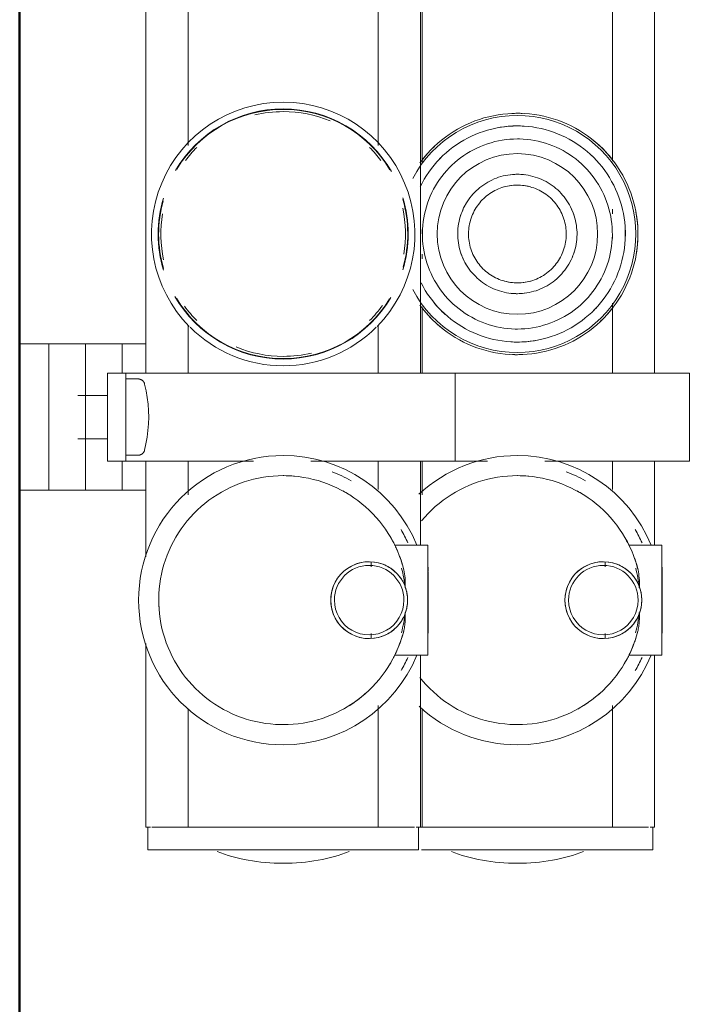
# Model space of a CAD drawing. Header units: millimetres. Extents: x 106 to 24511, y 2709 to 39091.
# Tile 48 of 87: x 17471 to 17562, y 36355 to 36490. Entities that reach past the tile are written whole.
import ezdxf

# ---------------------------------------------------------------- set-up
doc = ezdxf.new("R2010")
doc.units = ezdxf.units.MM
doc.linetypes.add('ADSK_Скрыто', pattern=[300, 150, -150])
for name, color, linetype, lineweight in [('A-DETL-____-HDLN', 90, 'ADSK_Скрыто', 9), ('A-WALL-____-MCUT', 113, 'Continuous', 50), ('A-WALL-____-OTLN', 113, 'Continuous', 20), ('M-EQPM-____-OTLN', 50, 'Continuous', 20)]:
    doc.layers.add(name, color=color, linetype=linetype, lineweight=lineweight)

# ---------------------------------------------------------------- blocks, each defined once
blk = doc.blocks.new('Прямая форма - V line-612541-В_Этаж 03_Вентиляция')
at = {"layer": 'A-WALL-____-MCUT', "color": 9}
blk.add_line((400, 0), (7702.21, 0), dxfattribs=at)
blk = doc.blocks.new('Прямая форма - SW - 019-612542-В_Этаж 03_Вентиляция')
blk.add_blockref('Прямая форма - V line-612541-В_Этаж 03_Вентиляция', (0, 0))
blk = doc.blocks.new('V line_ifc_RVT-1-В_Этаж 03_Вентиляция')
at = {"layer": 'A-WALL-____-OTLN', "color": 253, "lineweight": 20, "rotation": 90}
blk.add_blockref('Прямая форма - SW - 019-612542-В_Этаж 03_Вентиляция', (34063.24, 30037.63), dxfattribs=at)
blk = doc.blocks.new('ADSK_Коллектор с регулирующими клапанами и расходомерами - N5-1658361-В_Этаж 03_Вентиляция')
at = {"layer": 'A-DETL-____-HDLN', "flags": 128}
for points in [[(250.92, 16.64), (250.94, 16.67), (250.96, 16.7), (250.98, 16.73), (251, 16.76), (251.02, 16.79), (251.05, 16.81), (251.07, 16.84), (251.1, 16.86), (251.13, 16.89), (251.16, 16.91), (251.18, 16.93), (251.21, 16.95), (251.25, 16.97)], [(260.77, 16.96), (260.8, 16.94), (260.83, 16.92), (260.86, 16.9), (260.88, 16.88), (260.91, 16.85), (260.94, 16.83), (260.96, 16.8), (260.99, 16.77), (261.01, 16.75), (261.03, 16.72), (261.05, 16.69), (261.07, 16.66)]]:
    blk.add_lwpolyline(points, dxfattribs=at)
at = {"layer": 'M-EQPM-____-OTLN'}
for p, q in [((262, 91.5), (250, 91.5)), ((250, 91.5), (250, 85)), ((262, 85), (262, 91.5)), ((273.5, 87.75), (273.5, 83.26)), ((288.5, 87.75), (273.5, 87.75)), ((273.5, 87.62), (273.5, 86.27)), ((285.5, 87.8), (276.5, 87.8)), ((276.65, 87.8), (276.5, 87.8)), ((285.5, 87.8), (285.35, 87.8)), ((288.5, 83.26), (288.5, 87.75)), ((288.5, 87.62), (288.5, 86.27)), ((250, 86.75), (62, 86.75)), ((273.55, 86.75), (262, 86.75)), ((273.5, 84.38), (273.5, 86.27)), ((312, 86.75), (288.45, 86.75)), ((288.5, 86.27), (288.5, 84.38)), ((312, 86.15), (312, 86.75)), ((315.1, 86.5), (312, 86.5)), ((315.1, 54.92), (315.1, 86.5)), ((250, 59.5), (250, 85)), ((262, 85), (262, 71.76)), ((312, 81.55), (312, 85.94)), ((221.06, 81), (190.44, 81)), ((228.24, 81), (227.62, 81)), ((231.61, 81), (231, 81)), ((250, 81), (240.44, 81)), ((265.87, 81), (262, 81)), ((312, 81), (295.39, 81)), ((312, 81.55), (312, 81)), ((312, 80), (312, 81)), ((276.45, 80), (275.79, 80)), ((286.21, 80), (285.55, 80)), ((312, 80), (312, 56)), ((262, 63.94), (262, 59.5)), ((262, 59.5), (250, 59.5)), ((250, 59.5), (250, 53)), ((262, 53), (262, 59.5)), ((273.5, 55.75), (273.5, 51.26)), ((288.5, 55.75), (273.5, 55.75)), ((273.5, 55.75), (273.5, 54.27)), ((276.99, 55.8), (276.5, 55.8)), ((276.65, 55.8), (276.5, 55.8)), ((285.5, 55.8), (277.1, 55.8)), ((285.5, 55.8), (285.35, 55.8)), ((288.5, 55.75), (288.16, 55.75)), ((288.5, 51.26), (288.5, 55.75)), ((288.5, 55.75), (288.5, 54.27)), ((312, 55), (312, 56)), ((250, 54.75), (62, 54.75)), ((190.94, 55), (221.3, 55)), ((230.39, 55), (231, 55)), ((233.76, 55), (234.38, 55)), ((240.94, 55), (250, 55)), ((262, 55), (266.61, 55)), ((273.55, 54.75), (262, 54.75)), ((273.5, 52.38), (273.5, 54.27)), ((312, 54.75), (288.45, 54.75)), ((288.5, 54.27), (288.5, 52.38)), ((295.78, 55), (312, 55)), ((312, 55), (312, 54.75)), ((312, 54.15), (312, 54.75)), ((315.1, 54.5), (312, 54.5)), ((312, 49.55), (312, 53.94)), ((315.1, 17.5), (315.1, 54.5)), ((250, 18.5), (250, 53)), ((262, 53), (262, 39.76)), ((218.93, 49), (193.07, 49)), ((250, 49), (243.58, 49)), ((265.87, 49), (262, 49)), ((312, 49), (295.39, 49)), ((312, 49.55), (312, 49)), ((312, 48), (312, 49)), ((276.45, 48), (275.79, 48)), ((286.21, 48), (285.55, 48)), ((312, 48), (312, 24)), ((262, 31.94), (262, 18.5)), ((193.07, 23), (218.93, 23)), ((243.58, 23), (250, 23)), ((262, 23), (266.61, 23)), ((295.78, 23), (312, 23)), ((312, 23), (312, 24)), ((312, 23), (312, 22.45)), ((312, 18.06), (312, 22.45)), ((250, 14.5), (250, 18.5)), ((262, 18.5), (262, 14.5)), ((312, 17.25), (312, 17.85)), ((312, 17.5), (315.1, 17.5)), ((62, 17.25), (250, 17.25)), ((246, 14), (246, 17.25)), ((250.8, 16.19), (250.8, 14.5)), ((261.2, 14.5), (261.2, 16.19)), ((262, 17.25), (275.1, 17.25)), ((266, 17.25), (266, 14)), ((286.9, 17.25), (312, 17.25)), ((250, 14), (246, 14)), ((246, 14), (246, 11.66)), ((250, 12), (250, 14.5)), ((262, 14.5), (250, 14.5)), ((262, 14.5), (262, 12)), ((266, 14), (262, 14)), ((266, 11.66), (266, 14)), ((246, 10.17), (246, 11.66)), ((250, 12), (262, 12)), ((253.04, 12), (253.04, 7.93)), ((258.96, 7.93), (258.96, 12)), ((266, 11.66), (266, 10.17)), ((246, 9), (246, 10.17)), ((266, 10.17), (266, 9)), ((266, 9), (246, 9)), ((246, 9), (246, 6.66)), ((266, 6.66), (266, 9)), ((246, 5.17), (246, 6.66)), ((266, 6.66), (266, 5.17)), ((246, 4), (246, 5.17)), ((266, 5.17), (266, 4)), ((246, 4), (246, 0)), ((256, 4), (246, 4)), ((266, 4), (256, 4)), ((266, 0), (266, 4)), ((246, 0), (256, 0)), ((256, 0), (266, 0))]:
    blk.add_line(p, q, dxfattribs=at)
at = {"layer": 'M-EQPM-____-OTLN', "flags": 128}
for points in [[(247.48, 68), (247.47, 68.66), (247.43, 69.32), (247.36, 69.97), (247.27, 70.63), (247.15, 71.27), (247.01, 71.92), (246.84, 72.56), (246.65, 73.18), (246.43, 73.81), (246.18, 74.42), (245.91, 75.02), (245.62, 75.61), (245.3, 76.19), (244.97, 76.76), (244.6, 77.31), (244.22, 77.84), (243.82, 78.36), (243.39, 78.87), (242.95, 79.36), (242.48, 79.82), (242, 80.27), (241.5, 80.7), (240.99, 81.11), (240.45, 81.5), (239.91, 81.87), (239.34, 82.21), (238.77, 82.54), (238.18, 82.84), (237.58, 83.11), (236.97, 83.36), (236.35, 83.59), (235.73, 83.79), (235.09, 83.97), (234.45, 84.12), (233.8, 84.24), (233.15, 84.34), (232.49, 84.42), (231.84, 84.46), (231.18, 84.48), (230.52, 84.48), (229.86, 84.44), (229.2, 84.38), (228.55, 84.3), (227.9, 84.19), (227.26, 84.05), (226.62, 83.89), (225.98, 83.7), (225.36, 83.49), (224.75, 83.25), (224.14, 82.99), (223.55, 82.7), (222.96, 82.39), (222.4, 82.06), (221.84, 81.7), (221.3, 81.33), (220.77, 80.93), (220.27, 80.51), (219.77, 80.07), (219.3, 79.61), (218.85, 79.13), (218.41, 78.64), (217.99, 78.13), (217.6, 77.6), (217.23, 77.05), (216.88, 76.5), (216.55, 75.93), (216.24, 75.34), (215.96, 74.75), (215.7, 74.14), (215.47, 73.52), (215.26, 72.9), (215.08, 72.26), (214.92, 71.62), (214.79, 70.98), (214.68, 70.33), (214.6, 69.67), (214.55, 69.01), (214.52, 68.36), (214.52, 68)], [(276.85, 84.49), (276.2, 84.31), (275.55, 84.1), (274.91, 83.87), (274.28, 83.62), (273.66, 83.33), (273.05, 83.03), (272.46, 82.7), (271.88, 82.35), (271.31, 81.97), (270.76, 81.57), (270.23, 81.15), (269.71, 80.71), (269.21, 80.25), (268.73, 79.77), (268.27, 79.27), (267.83, 78.75), (267.41, 78.21), (267.01, 77.66), (266.64, 77.09), (266.28, 76.51), (265.96, 75.92), (265.65, 75.31), (265.37, 74.69), (265.12, 74.06), (264.89, 73.42), (264.68, 72.77), (264.51, 72.11), (264.35, 71.45), (264.23, 70.78), (264.13, 70.11), (264.06, 69.43), (264.02, 68.76), (264, 68.08), (264, 68)], [(298, 68), (297.99, 68.68), (297.95, 69.36), (297.88, 70.04), (297.78, 70.71), (297.66, 71.38), (297.51, 72.04), (297.34, 72.7), (297.14, 73.35), (296.91, 73.99), (296.66, 74.62), (296.38, 75.24), (296.08, 75.85), (295.75, 76.45), (295.4, 77.03), (295.03, 77.6), (294.64, 78.15), (294.22, 78.69), (293.78, 79.21), (293.32, 79.71), (292.84, 80.2), (292.35, 80.66), (291.83, 81.1), (291.3, 81.53), (290.75, 81.93), (290.19, 82.31), (289.61, 82.66), (289.01, 82.99), (288.41, 83.3), (287.79, 83.59), (287.16, 83.84), (286.52, 84.08), (285.87, 84.29), (285.22, 84.47), (285.15, 84.49)], [(245.76, 68), (245.74, 68.59), (245.71, 69.18), (245.65, 69.77), (245.57, 70.35), (245.46, 70.93), (245.33, 71.51), (245.18, 72.08), (245.01, 72.64), (244.81, 73.2), (244.59, 73.75), (244.35, 74.29), (244.09, 74.81), (243.81, 75.33), (243.5, 75.84), (243.18, 76.33), (242.84, 76.81), (242.47, 77.28), (242.09, 77.73), (241.7, 78.17), (241.28, 78.59), (240.85, 78.99), (240.4, 79.37), (239.94, 79.74), (239.46, 80.09), (238.97, 80.42), (238.47, 80.73), (237.95, 81.01), (237.43, 81.28), (236.89, 81.53), (236.35, 81.75), (235.79, 81.96), (235.23, 82.14), (234.66, 82.29), (234.09, 82.43), (233.51, 82.54), (232.92, 82.63), (232.34, 82.69), (231.75, 82.74), (231.16, 82.75), (230.57, 82.75), (229.98, 82.72), (229.39, 82.67), (228.81, 82.59), (228.22, 82.49), (227.65, 82.37), (227.08, 82.22), (226.51, 82.06), (225.95, 81.87), (225.4, 81.65), (224.86, 81.42), (224.33, 81.16), (223.81, 80.88), (223.3, 80.59), (222.8, 80.27), (222.32, 79.93), (221.85, 79.57), (221.39, 79.2), (220.95, 78.8), (220.53, 78.39), (220.12, 77.97), (219.73, 77.52), (219.36, 77.07), (219, 76.59), (218.67, 76.11), (218.36, 75.61), (218.06, 75.09), (217.79, 74.57), (217.54, 74.04), (217.31, 73.5), (217.1, 72.94), (216.91, 72.38), (216.75, 71.82), (216.61, 71.24), (216.49, 70.66), (216.39, 70.08), (216.32, 69.5), (216.27, 68.91), (216.25, 68.32), (216.24, 68)], [(243.98, 68), (243.97, 68.52), (243.94, 69.04), (243.89, 69.55), (243.81, 70.07), (243.72, 70.58), (243.61, 71.08), (243.47, 71.59), (243.32, 72.08), (243.15, 72.57), (242.95, 73.05), (242.74, 73.53), (242.51, 73.99), (242.26, 74.45), (242, 74.89), (241.71, 75.33), (241.41, 75.75), (241.09, 76.16), (240.76, 76.56), (240.41, 76.94), (240.04, 77.31), (239.66, 77.66), (239.27, 78), (238.86, 78.33), (238.44, 78.63), (238.01, 78.92), (237.57, 79.19), (237.12, 79.45), (236.65, 79.68), (236.18, 79.9), (235.7, 80.1), (235.22, 80.27), (234.72, 80.43), (234.22, 80.57), (233.72, 80.69), (233.21, 80.79), (232.69, 80.87), (232.18, 80.92), (231.66, 80.96), (231.14, 80.98), (230.62, 80.97), (230.1, 80.95), (229.59, 80.9), (229.07, 80.83), (228.56, 80.75), (228.05, 80.64), (227.55, 80.51), (227.05, 80.36), (226.56, 80.2), (226.08, 80.01), (225.6, 79.8), (225.13, 79.58), (224.67, 79.33), (224.23, 79.07), (223.79, 78.79), (223.36, 78.49), (222.95, 78.18), (222.55, 77.85), (222.16, 77.5), (221.79, 77.14), (221.43, 76.77), (221.09, 76.38), (220.76, 75.97), (220.45, 75.56), (220.16, 75.13), (219.88, 74.69), (219.62, 74.24), (219.38, 73.78), (219.16, 73.31), (218.96, 72.83), (218.77, 72.35), (218.61, 71.86), (218.46, 71.36), (218.34, 70.85), (218.24, 70.34), (218.15, 69.83), (218.09, 69.32), (218.05, 68.8), (218.02, 68.28), (218.02, 68)], [(239.15, 68), (239.14, 68.33), (239.12, 68.65), (239.09, 68.98), (239.05, 69.3), (238.99, 69.62), (238.92, 69.94), (238.83, 70.25), (238.74, 70.56), (238.63, 70.87), (238.51, 71.17), (238.37, 71.47), (238.23, 71.76), (238.07, 72.05), (237.91, 72.33), (237.73, 72.6), (237.54, 72.87), (237.34, 73.12), (237.13, 73.37), (236.91, 73.61), (236.68, 73.85), (236.44, 74.07), (236.19, 74.28), (235.94, 74.48), (235.67, 74.68), (235.4, 74.86), (235.13, 75.03), (234.84, 75.19), (234.55, 75.34), (234.25, 75.47), (233.95, 75.6), (233.65, 75.71), (233.34, 75.81), (233.02, 75.9), (232.71, 75.97), (232.39, 76.03), (232.06, 76.08), (231.74, 76.12), (231.41, 76.14), (231.09, 76.15), (230.76, 76.15), (230.44, 76.13), (230.11, 76.1), (229.79, 76.06), (229.47, 76), (229.15, 75.94), (228.83, 75.86), (228.52, 75.76), (228.21, 75.66), (227.91, 75.54), (227.61, 75.41), (227.31, 75.27), (227.03, 75.12), (226.75, 74.95), (226.47, 74.78), (226.2, 74.59), (225.94, 74.39), (225.69, 74.18), (225.45, 73.97), (225.22, 73.74), (224.99, 73.51), (224.77, 73.26), (224.57, 73.01), (224.37, 72.75), (224.19, 72.48), (224.02, 72.2), (223.85, 71.92), (223.7, 71.63), (223.56, 71.34), (223.44, 71.04), (223.32, 70.73), (223.22, 70.42), (223.13, 70.11), (223.05, 69.79), (222.98, 69.47), (222.93, 69.15), (222.89, 68.83), (222.87, 68.5), (222.85, 68.18), (222.85, 68)], [(237.68, 68), (237.67, 68.27), (237.65, 68.53), (237.63, 68.8), (237.59, 69.06), (237.54, 69.33), (237.48, 69.59), (237.42, 69.84), (237.34, 70.1), (237.25, 70.35), (237.15, 70.6), (237.04, 70.84), (236.92, 71.08), (236.79, 71.32), (236.66, 71.55), (236.51, 71.77), (236.35, 71.99), (236.19, 72.2), (236.02, 72.4), (235.84, 72.6), (235.65, 72.79), (235.46, 72.97), (235.25, 73.15), (235.04, 73.31), (234.83, 73.47), (234.61, 73.62), (234.38, 73.76), (234.15, 73.89), (233.91, 74.01), (233.67, 74.12), (233.42, 74.22), (233.17, 74.31), (232.91, 74.4), (232.66, 74.47), (232.4, 74.53), (232.13, 74.58), (231.87, 74.62), (231.61, 74.65), (231.34, 74.67), (231.07, 74.68), (230.81, 74.67), (230.54, 74.66), (230.27, 74.64), (230.01, 74.6), (229.74, 74.56), (229.48, 74.5), (229.22, 74.44), (228.97, 74.36), (228.72, 74.27), (228.47, 74.18), (228.22, 74.07), (227.98, 73.95), (227.75, 73.83), (227.52, 73.69), (227.29, 73.55), (227.07, 73.4), (226.86, 73.24), (226.65, 73.07), (226.45, 72.89), (226.26, 72.7), (226.08, 72.51), (225.9, 72.31), (225.73, 72.1), (225.57, 71.89), (225.42, 71.67), (225.28, 71.44), (225.15, 71.21), (225.02, 70.97), (224.91, 70.73), (224.8, 70.49), (224.71, 70.24), (224.63, 69.98), (224.55, 69.73), (224.49, 69.47), (224.43, 69.21), (224.39, 68.94), (224.36, 68.68), (224.34, 68.41), (224.33, 68.14), (224.32, 68)], [(214.52, 68), (214.53, 67.34), (214.57, 66.68), (214.64, 66.03), (214.73, 65.37), (214.85, 64.73), (214.99, 64.08), (215.16, 63.44), (215.35, 62.82), (215.57, 62.19), (215.82, 61.58), (216.09, 60.98), (216.38, 60.39), (216.7, 59.81), (217.03, 59.24), (217.4, 58.69), (217.78, 58.16), (218.18, 57.64), (218.61, 57.13), (219.05, 56.64), (219.52, 56.18), (220, 55.73), (220.5, 55.3), (221.01, 54.89), (221.3, 54.68)], [(216.24, 68), (216.26, 67.41), (216.29, 66.82), (216.35, 66.23), (216.43, 65.65), (216.54, 65.07), (216.67, 64.49), (216.82, 63.92), (216.99, 63.36), (217.19, 62.8), (217.41, 62.25), (217.65, 61.71), (217.91, 61.19), (218.19, 60.67), (218.5, 60.16), (218.82, 59.67), (219.16, 59.19), (219.53, 58.72), (219.91, 58.27), (220.3, 57.83), (220.72, 57.41), (221.15, 57.01), (221.6, 56.63), (222.06, 56.26), (222.54, 55.91), (223.03, 55.58), (223.53, 55.27), (224.05, 54.99), (224.57, 54.72)], [(218.02, 68), (218.03, 67.48), (218.06, 66.96), (218.11, 66.45), (218.19, 65.93), (218.28, 65.42), (218.39, 64.92), (218.53, 64.41), (218.68, 63.92), (218.85, 63.43), (219.05, 62.95), (219.26, 62.47), (219.49, 62.01), (219.74, 61.55), (220, 61.11), (220.29, 60.67), (220.59, 60.25), (220.91, 59.84), (221.24, 59.44), (221.59, 59.06), (221.96, 58.69), (222.34, 58.34), (222.73, 58), (223.14, 57.67), (223.56, 57.37), (223.99, 57.08), (224.43, 56.81), (224.88, 56.55), (225.35, 56.32), (225.82, 56.1), (226.3, 55.9), (226.78, 55.73), (227.28, 55.57), (227.78, 55.43), (228.28, 55.31), (228.79, 55.21), (229.31, 55.13), (229.82, 55.08), (230.34, 55.04), (230.86, 55.02), (231.38, 55.03), (231.9, 55.05), (232.41, 55.1), (232.93, 55.17), (233.44, 55.25), (233.95, 55.36), (234.45, 55.49), (234.95, 55.64), (235.44, 55.8), (235.92, 55.99), (236.4, 56.2), (236.87, 56.42), (237.33, 56.67), (237.77, 56.93), (238.21, 57.21), (238.64, 57.51), (239.05, 57.82), (239.45, 58.15), (239.84, 58.5), (240.21, 58.86), (240.57, 59.23), (240.91, 59.62), (241.24, 60.03), (241.55, 60.44), (241.84, 60.87), (242.12, 61.31), (242.38, 61.76), (242.62, 62.22), (242.84, 62.69), (243.04, 63.17), (243.23, 63.65), (243.39, 64.14), (243.54, 64.64), (243.66, 65.15), (243.76, 65.66), (243.85, 66.17), (243.91, 66.68), (243.95, 67.2), (243.98, 67.72), (243.98, 68)], [(222.85, 68), (222.86, 67.67), (222.88, 67.35), (222.91, 67.02), (222.95, 66.7), (223.01, 66.38), (223.08, 66.06), (223.17, 65.75), (223.26, 65.44), (223.37, 65.13), (223.49, 64.83), (223.63, 64.53), (223.77, 64.24), (223.93, 63.95), (224.09, 63.67), (224.27, 63.4), (224.46, 63.13), (224.66, 62.88), (224.87, 62.63), (225.09, 62.39), (225.32, 62.15), (225.56, 61.93), (225.81, 61.72), (226.06, 61.52), (226.33, 61.32), (226.6, 61.14), (226.87, 60.97), (227.16, 60.81), (227.45, 60.66), (227.75, 60.53), (228.05, 60.4), (228.35, 60.29), (228.66, 60.19), (228.98, 60.1), (229.29, 60.03), (229.61, 59.97), (229.94, 59.92), (230.26, 59.88), (230.59, 59.86), (230.91, 59.85), (231.24, 59.85), (231.56, 59.87), (231.89, 59.9), (232.21, 59.94), (232.53, 60), (232.85, 60.06), (233.17, 60.14), (233.48, 60.24), (233.79, 60.34), (234.09, 60.46), (234.39, 60.59), (234.69, 60.73), (234.97, 60.88), (235.25, 61.05), (235.53, 61.22), (235.8, 61.41), (236.06, 61.61), (236.31, 61.82), (236.55, 62.03), (236.78, 62.26), (237.01, 62.49), (237.23, 62.74), (237.43, 62.99), (237.63, 63.25), (237.81, 63.52), (237.98, 63.8), (238.15, 64.08), (238.3, 64.37), (238.44, 64.66), (238.56, 64.96), (238.68, 65.27), (238.78, 65.58), (238.87, 65.89), (238.95, 66.21), (239.02, 66.53), (239.07, 66.85), (239.11, 67.17), (239.13, 67.5), (239.15, 67.82), (239.15, 68)], [(224.32, 68), (224.33, 67.73), (224.35, 67.47), (224.37, 67.2), (224.41, 66.94), (224.46, 66.67), (224.52, 66.41), (224.58, 66.16), (224.66, 65.9), (224.75, 65.65), (224.85, 65.4), (224.96, 65.16), (225.08, 64.92), (225.21, 64.68), (225.34, 64.45), (225.49, 64.23), (225.65, 64.01), (225.81, 63.8), (225.98, 63.6), (226.16, 63.4), (226.35, 63.21), (226.54, 63.03), (226.75, 62.85), (226.96, 62.69), (227.17, 62.53), (227.39, 62.38), (227.62, 62.24), (227.85, 62.11), (228.09, 61.99), (228.33, 61.88), (228.58, 61.78), (228.83, 61.69), (229.09, 61.6), (229.34, 61.53), (229.6, 61.47), (229.87, 61.42), (230.13, 61.38), (230.39, 61.35), (230.66, 61.33), (230.93, 61.32), (231.19, 61.33), (231.46, 61.34), (231.73, 61.36), (231.99, 61.4), (232.26, 61.44), (232.52, 61.5), (232.78, 61.56), (233.03, 61.64), (233.28, 61.73), (233.53, 61.82), (233.78, 61.93), (234.02, 62.05), (234.25, 62.17), (234.48, 62.31), (234.71, 62.45), (234.93, 62.6), (235.14, 62.76), (235.35, 62.93), (235.55, 63.11), (235.74, 63.3), (235.92, 63.49), (236.1, 63.69), (236.27, 63.9), (236.43, 64.11), (236.58, 64.33), (236.72, 64.56), (236.85, 64.79), (236.98, 65.03), (237.09, 65.27), (237.2, 65.51), (237.29, 65.76), (237.37, 66.02), (237.45, 66.27), (237.51, 66.53), (237.57, 66.79), (237.61, 67.06), (237.64, 67.32), (237.66, 67.59), (237.67, 67.86), (237.68, 68)], [(237.67, 54.84), (238.19, 55.12), (238.7, 55.41), (239.2, 55.73), (239.68, 56.07), (240.15, 56.43), (240.61, 56.8), (241.05, 57.2), (241.47, 57.61), (241.88, 58.03), (242.27, 58.48), (242.64, 58.93), (243, 59.41), (243.33, 59.89), (243.64, 60.39), (243.94, 60.91), (244.21, 61.43), (244.46, 61.96), (244.69, 62.5), (244.9, 63.06), (245.09, 63.62), (245.25, 64.18), (245.39, 64.76), (245.51, 65.34), (245.61, 65.92), (245.68, 66.5), (245.73, 67.09), (245.75, 67.68), (245.76, 68)], [(240.7, 54.67), (241.23, 55.07), (241.73, 55.49), (242.23, 55.93), (242.7, 56.39), (243.15, 56.87), (243.59, 57.36), (244.01, 57.87), (244.4, 58.4), (244.77, 58.95), (245.12, 59.5), (245.45, 60.07), (245.76, 60.66), (246.04, 61.25), (246.3, 61.86), (246.53, 62.48), (246.74, 63.1), (246.92, 63.74), (247.08, 64.38), (247.21, 65.02), (247.32, 65.67), (247.4, 66.33), (247.45, 66.99), (247.48, 67.64), (247.48, 68)], [(264, 68), (264.01, 67.32), (264.05, 66.64), (264.12, 65.96), (264.22, 65.29), (264.34, 64.62), (264.49, 63.96), (264.66, 63.3), (264.86, 62.65), (265.09, 62.01), (265.34, 61.38), (265.62, 60.76), (265.92, 60.15), (266.25, 59.55), (266.6, 58.97), (266.97, 58.4), (267.36, 57.85), (267.78, 57.31), (268.22, 56.79), (268.68, 56.29), (269.16, 55.8), (269.65, 55.34), (270.17, 54.9)], [(291.55, 54.67), (292.07, 55.1), (292.58, 55.55), (293.07, 56.03), (293.54, 56.52), (293.98, 57.03), (294.41, 57.56), (294.82, 58.1), (295.21, 58.66), (295.57, 59.24), (295.91, 59.83), (296.22, 60.43), (296.51, 61.04), (296.78, 61.67), (297.02, 62.31), (297.23, 62.95), (297.42, 63.6), (297.58, 64.26), (297.72, 64.93), (297.83, 65.6), (297.91, 66.28), (297.97, 66.95), (298, 67.63), (298, 68)], [(276.85, 52.49), (276.2, 52.31), (275.55, 52.1), (274.91, 51.87), (274.28, 51.62), (273.66, 51.33), (273.05, 51.03), (272.46, 50.7), (271.88, 50.35), (271.31, 49.97), (270.76, 49.57), (270.23, 49.15), (269.71, 48.71), (269.21, 48.25), (268.73, 47.77), (268.27, 47.27), (267.83, 46.75), (267.41, 46.21), (267.01, 45.66), (266.64, 45.09), (266.28, 44.51), (265.96, 43.92), (265.65, 43.31), (265.37, 42.69), (265.12, 42.06), (264.89, 41.42), (264.68, 40.77), (264.51, 40.11), (264.35, 39.45), (264.23, 38.78), (264.13, 38.11), (264.06, 37.43), (264.02, 36.76), (264, 36.08), (264, 36)], [(298, 36), (297.99, 36.68), (297.95, 37.36), (297.88, 38.04), (297.78, 38.71), (297.66, 39.38), (297.51, 40.04), (297.34, 40.7), (297.14, 41.35), (296.91, 41.99), (296.66, 42.62), (296.38, 43.24), (296.08, 43.85), (295.75, 44.45), (295.4, 45.03), (295.03, 45.6), (294.64, 46.15), (294.22, 46.69), (293.78, 47.21), (293.32, 47.71), (292.84, 48.2), (292.35, 48.66), (291.83, 49.1), (291.3, 49.53), (290.75, 49.93), (290.19, 50.31), (289.61, 50.66), (289.01, 50.99), (288.41, 51.3), (287.79, 51.59), (287.16, 51.84), (286.52, 52.08), (285.87, 52.29), (285.22, 52.47), (285.15, 52.49)], [(264, 36), (264.01, 35.32), (264.05, 34.64), (264.12, 33.96), (264.22, 33.29), (264.34, 32.62), (264.49, 31.96), (264.66, 31.3), (264.86, 30.65), (265.09, 30.01), (265.34, 29.38), (265.62, 28.76), (265.92, 28.15), (266.25, 27.55), (266.6, 26.97), (266.97, 26.4), (267.36, 25.85), (267.78, 25.31), (268.22, 24.79), (268.68, 24.29), (269.16, 23.8), (269.65, 23.34), (270.17, 22.9), (270.7, 22.47), (271.25, 22.07), (271.81, 21.69), (272.39, 21.34), (272.99, 21.01), (273.59, 20.7), (274.21, 20.41), (274.84, 20.16), (275.48, 19.92), (276.13, 19.71), (276.78, 19.53), (277.44, 19.38), (278.11, 19.25), (278.78, 19.15), (279.46, 19.07), (280.14, 19.02), (280.82, 19), (281.5, 19.01), (282.18, 19.04), (282.85, 19.1), (283.53, 19.19), (284.2, 19.3), (284.86, 19.44), (285.52, 19.61), (286.17, 19.81), (286.82, 20.03), (287.45, 20.27), (288.07, 20.54), (288.69, 20.84), (289.29, 21.16), (289.87, 21.5), (290.45, 21.87), (291, 22.26), (291.55, 22.67), (292.07, 23.1), (292.58, 23.55), (293.07, 24.03), (293.54, 24.52), (293.98, 25.03), (294.41, 25.56), (294.82, 26.1), (295.21, 26.66), (295.57, 27.24), (295.91, 27.83), (296.22, 28.43), (296.51, 29.04), (296.78, 29.67), (297.02, 30.31), (297.23, 30.95), (297.42, 31.6), (297.58, 32.26), (297.72, 32.93), (297.83, 33.6), (297.91, 34.28), (297.97, 34.95), (298, 35.63), (298, 36)], [(251.5, 17.07), (252.4, 17.26), (253.31, 17.41), (254.23, 17.53), (255.15, 17.61), (256, 17.65)], [(256, 17.65), (256.92, 17.61), (257.84, 17.52), (258.76, 17.4), (259.67, 17.25), (260.5, 17.07)], [(250.8, 16.19), (250.8, 16.23), (250.8, 16.26), (250.81, 16.3), (250.81, 16.33), (250.82, 16.37), (250.83, 16.4), (250.84, 16.44), (250.85, 16.47), (250.86, 16.51), (250.87, 16.54), (250.89, 16.57), (250.9, 16.61), (250.92, 16.64), (250.94, 16.67), (250.96, 16.7), (250.98, 16.73), (251, 16.76), (251.02, 16.79), (251.05, 16.81), (251.07, 16.84), (251.1, 16.86), (251.13, 16.89), (251.16, 16.91), (251.18, 16.93), (251.21, 16.95), (251.25, 16.97), (251.28, 16.99), (251.31, 17), (251.34, 17.02), (251.38, 17.03), (251.41, 17.04), (251.44, 17.05), (251.48, 17.06), (251.5, 17.07)], [(260.5, 17.07), (260.54, 17.06), (260.57, 17.05), (260.61, 17.04), (260.64, 17.03), (260.67, 17.01), (260.7, 17), (260.74, 16.98), (260.77, 16.96), (260.8, 16.94), (260.83, 16.92), (260.86, 16.9), (260.88, 16.88), (260.91, 16.85), (260.94, 16.83), (260.96, 16.8), (260.99, 16.77), (261.01, 16.75), (261.03, 16.72), (261.05, 16.69), (261.07, 16.66), (261.09, 16.63), (261.11, 16.59), (261.12, 16.56), (261.13, 16.53), (261.15, 16.49), (261.16, 16.46), (261.17, 16.42), (261.18, 16.39), (261.18, 16.35), (261.19, 16.32), (261.2, 16.28), (261.2, 16.25), (261.2, 16.21), (261.2, 16.19)]]:
    blk.add_lwpolyline(points, dxfattribs=at)
at = {"layer": 'M-EQPM-____-OTLN'}
for centre, radius, start, end in [((281, 68), 19.75, 112.318, 180), ((281, 68), 19.75, 0, 67.682), ((281, 68), 18.76, 114.7215, 120.879), ((281, 79.75), 5.25, 90, 177.6758), ((281, 79.75), 5.25, 2.3242, 90), ((281, 68), 18.76, 59.121, 65.2785), ((231, 68), 16.19, 360, 180), ((231, 68), 16.48, 80.7583, 100.4701), ((281, 79.75), 4.75, 90, 270), ((281, 68), 16.75, 95.8224, 105.1457), ((281, 79.75), 4.75, 270, 90), ((281, 68), 16.75, 74.6261, 84.1776), ((231, 68), 14.76, 86.4164, 92.8479), ((231, 68), 14.76, 86.407, 92.8444), ((281, 68), 17, 116.179, 120.9014), ((281, 68), 17, 58.5193, 63.821), ((231, 68), 16.48, 129.0526, 142.0096), ((231, 68), 16.48, 42.7006, 52.2304), ((281, 79.75), 5.25, 158.7952, 270), ((281, 79.75), 5.25, 270, 21.2048), ((281, 79.75), 5.25, 182.3242, 270), ((281, 79.75), 5.25, 270, 357.6758), ((281, 68), 17, 29.0071, 42.3187), ((231, 68), 14.76, 131.8357, 138.1279), ((231, 68), 14.76, 131.837, 138.1241), ((231, 68), 10.97, 0, 180), ((231, 68), 14.76, 45, 48.5734), ((231, 68), 14.76, 45, 48.569), ((281, 68), 18.76, 150.2736, 159.1057), ((281, 68), 17, 148.0895, 151.3354), ((231, 68), 8.15, 107.956, 120), ((231, 68), 8.15, 60, 71.6603), ((231, 68), 14.76, 360, 9.7004), ((231, 68), 14.76, 360, 9.6983), ((231, 68), 16.48, 177.6765, 180), ((231, 68), 14.76, 176.6203, 180), ((231, 68), 14.76, 176.6244, 180), ((231, 68), 8.15, 173.6012, 180), ((231, 68), 6.68, 164.5765, 180), ((231, 68), 6.68, 360, 15.4235), ((231, 68), 8.15, 360, 6.3955), ((231, 68), 16.48, 360, 2.6477), ((281, 68), 17, 174.7185, 180), ((231, 68), 16.48, 180, 182.6477), ((231, 68), 16.19, 180, 242.0876), ((231, 68), 14.76, 180, 189.7004), ((231, 68), 14.76, 180, 189.6983), ((231, 68), 10.97, 180, 0), ((231, 68), 8.15, 180, 186.3955), ((231, 68), 6.68, 180, 195.4235), ((231, 68), 6.68, 344.5765, 360), ((231, 68), 16.19, 297.9124, 360), ((231, 68), 8.15, 353.6012, 360), ((231, 68), 14.76, 356.6203, 360), ((231, 68), 14.76, 356.6244, 360), ((231, 68), 16.48, 357.6765, 360), ((281, 68), 19.75, 180, 222.9765), ((281, 68), 19.75, 317.2008, 0), ((231, 68), 8.15, 240, 251.6603), ((231, 68), 8.15, 287.956, 300), ((231, 68), 14.76, 309.4338, 318.1241), ((231, 68), 14.76, 309.4407, 318.1279), ((231, 68), 16.48, 309.0526, 322.0096), ((231, 68), 16.48, 222.7006, 232.2345), ((231, 68), 14.76, 225, 228.1642), ((231, 68), 14.76, 225, 228.1629), ((231, 36), 18, 45.5064, 180), ((281, 36), 19.75, 112.318, 180), ((281, 36), 19.75, 0, 67.682), ((231, 36), 17.08, 73.3382, 106.8084), ((231, 36), 17.02, 74.579, 106.0052), ((231, 36), 16.71, 80.4736, 102.1893), ((281, 36), 18.76, 114.7215, 120.879), ((281, 47.75), 5.25, 90, 177.6758), ((281, 47.75), 4.75, 90, 270), ((281, 36), 16.75, 95.8224, 105.1458), ((281, 47.75), 5.25, 2.3242, 90), ((281, 47.75), 4.75, 270, 90), ((281, 36), 16.75, 74.6261, 84.1776), ((281, 36), 18.76, 59.121, 65.2785), ((281, 36), 17, 116.179, 120.9014), ((281, 36), 17, 58.5193, 63.821), ((231, 36), 17.08, 119.9177, 180), ((231, 36), 17.02, 121.0131, 180), ((231, 36), 17.08, 360, 59.535), ((231, 36), 17.02, 360, 58.6128), ((231, 36), 16.71, 126.944, 135), ((231, 36), 16.71, 45, 54.2318), ((231, 36), 18, 360, 45), ((281, 47.75), 5.25, 158.7952, 270), ((281, 47.75), 5.25, 270, 21.2048), ((281, 47.75), 5.25, 183.1481, 270), ((281, 47.75), 5.25, 270, 356.8518), ((281, 36), 17, 29.0071, 42.3187), ((281, 36), 18.76, 150.2738, 159.1057), ((281, 36), 17, 148.0895, 151.3354), ((231, 36), 16.71, 157.4248, 180), ((231, 36), 16.71, 360, 13.4458), ((281, 36), 17, 174.7185, 180), ((231, 36), 18, 180, 314.4935), ((231, 36), 17.08, 180, 239.535), ((231, 36), 17.02, 180, 238.6128), ((231, 36), 16.71, 180, 193.4458), ((231, 36), 17.08, 299.9177, 360), ((231, 36), 17.02, 301.0131, 360), ((231, 36), 18, 315, 360), ((231, 36), 16.71, 337.4248, 360), ((281, 36), 19.75, 180, 0), ((231, 36), 16.71, 225, 233.0559), ((231, 36), 16.71, 306.2173, 315), ((231, 36), 17.08, 253.3382, 286.8084), ((231, 36), 17.02, 254.579, 286.0052), ((231, 36), 16.71, 260.4736, 282.1893), ((281, 36), 17, 266.8823, 273.0393)]:
    blk.add_arc(centre, radius, start, end, dxfattribs=at)
for centre, start_param, end_param in [((309.8, 68), 4.712389, 5.397482), ((309.8, 68), 4.027296, 4.712389), ((309.8, 36), 4.712389, 5.397482), ((309.8, 36), 4.027296, 4.712389)]:
    blk.add_ellipse(centre, major_axis=(0, 14.25), ratio=0.5, start_param=start_param, end_param=end_param, dxfattribs=at)
for points in [[(279.2, 84.68), (279.48, 84.79), (280.07, 84.94), (280.69, 85), (281, 85)], [(281, 85), (281.31, 85), (281.93, 84.94), (282.52, 84.79), (282.8, 84.68)], [(276.85, 84.49), (277.21, 84.56), (277.96, 84.67), (278.78, 84.69), (279.2, 84.68)], [(282.8, 84.68), (283.08, 84.69), (283.63, 84.68), (284.42, 84.63), (284.91, 84.54), (285.15, 84.49)], [(276.85, 52.49), (277.21, 52.56), (277.96, 52.67), (278.78, 52.69), (279.2, 52.68)], [(279.2, 52.68), (279.48, 52.79), (280.07, 52.94), (280.69, 53), (281, 53)], [(281, 53), (281.31, 53), (281.93, 52.94), (282.52, 52.79), (282.8, 52.68)], [(282.8, 52.68), (283.08, 52.69), (283.63, 52.68), (284.42, 52.63), (284.91, 52.54), (285.15, 52.49)]]:
    blk.add_open_spline(points, degree=3, dxfattribs=at)
for points, knots in [([(273.5, 83.26), (273.5, 83.26), (273.62, 83.31), (274, 83.49), (274.33, 83.64), (274.63, 83.76), (274.89, 83.86), (275.16, 83.97), (275.56, 84.11), (276.11, 84.28), (276.6, 84.42), (276.85, 84.49)], [0, 0, 0, 0, 0.25, 0.375, 0.5, 0.5625, 0.625, 0.6875, 0.75, 0.875, 1, 1, 1, 1]), ([(273.5, 84.38), (273.5, 84.12), (273.5, 83.8), (273.5, 83.51), (273.5, 83.38), (273.5, 83.33), (273.5, 83.31)], [0, 0, 0, 0, 0.4, 0.55, 0.7, 0.8, 0.8, 0.8, 0.8]), ([(276.11, 81.65), (276.22, 81.95), (276.43, 82.37), (276.73, 82.82), (276.92, 83.06), (277.07, 83.23), (277.22, 83.4), (277.38, 83.55), (277.54, 83.7), (277.77, 83.89), (278.06, 84.11), (278.55, 84.41), (278.94, 84.59), (279.2, 84.68)], [-1, -1, -1, -1, -0.8, -0.7, -0.65, -0.6, -0.55, -0.5, -0.45, -0.4, -0.3, -0.2, 0, 0, 0, 0]), ([(282.8, 84.68), (283.2, 84.54), (283.67, 84.3), (284.16, 83.95), (284.33, 83.81), (284.5, 83.67), (284.7, 83.48), (284.91, 83.26), (285.08, 83.06), (285.27, 82.82), (285.57, 82.37), (285.78, 81.95), (285.89, 81.65)], [-1, -1, -1, -1, -0.7, -0.625, -0.5875, -0.55, -0.475, -0.4, -0.35, -0.3, -0.2, 0, 0, 0, 0]), ([(285.15, 84.49), (285.4, 84.42), (285.89, 84.28), (286.44, 84.11), (286.84, 83.97), (287.11, 83.86), (287.37, 83.76), (287.6, 83.67), (287.81, 83.58), (288.05, 83.47), (288.38, 83.31), (288.5, 83.26), (288.5, 83.26)], [0, 0, 0, 0, 0.125, 0.25, 0.3125, 0.375, 0.4375, 0.5, 0.5625, 0.625, 0.75, 1, 1, 1, 1]), ([(288.5, 83.31), (288.5, 83.35), (288.5, 83.44), (288.5, 83.6), (288.5, 83.74), (288.5, 83.96), (288.5, 84.18), (288.5, 84.38)], [0.2, 0.2, 0.2, 0.2, 0.4, 0.55, 0.625, 0.7, 1, 1, 1, 1]), ([(273.5, 51.26), (273.5, 51.26), (273.62, 51.31), (274, 51.49), (274.33, 51.64), (274.63, 51.76), (274.89, 51.86), (275.16, 51.97), (275.56, 52.11), (276.11, 52.28), (276.6, 52.42), (276.85, 52.49)], [0, 0, 0, 0, 0.25, 0.375, 0.5, 0.5625, 0.625, 0.6875, 0.75, 0.875, 1, 1, 1, 1]), ([(276.11, 49.65), (276.22, 49.95), (276.43, 50.37), (276.73, 50.82), (276.92, 51.06), (277.07, 51.23), (277.22, 51.4), (277.38, 51.55), (277.54, 51.7), (277.77, 51.89), (278.06, 52.11), (278.55, 52.41), (278.94, 52.59), (279.2, 52.68)], [-1, -1, -1, -1, -0.8, -0.7, -0.65, -0.6, -0.55, -0.5, -0.45, -0.4, -0.3, -0.2, 0, 0, 0, 0]), ([(282.8, 52.68), (283.2, 52.54), (283.67, 52.3), (284.16, 51.95), (284.33, 51.81), (284.5, 51.67), (284.7, 51.48), (284.91, 51.26), (285.08, 51.06), (285.27, 50.82), (285.57, 50.37), (285.78, 49.95), (285.89, 49.65)], [-1, -1, -1, -1, -0.7, -0.625, -0.5875, -0.55, -0.475, -0.4, -0.35, -0.3, -0.2, 0, 0, 0, 0]), ([(285.15, 52.49), (285.4, 52.42), (285.89, 52.28), (286.44, 52.11), (286.84, 51.97), (287.11, 51.86), (287.37, 51.76), (287.6, 51.67), (287.81, 51.58), (288.05, 51.47), (288.38, 51.31), (288.5, 51.26), (288.5, 51.26)], [0, 0, 0, 0, 0.125, 0.25, 0.3125, 0.375, 0.4375, 0.5, 0.5625, 0.625, 0.75, 1, 1, 1, 1]), ([(273.5, 52.38), (273.5, 52.12), (273.5, 51.8), (273.5, 51.51), (273.5, 51.38), (273.5, 51.33), (273.5, 51.31)], [0, 0, 0, 0, 0.4, 0.55, 0.7, 0.8, 0.8, 0.8, 0.8]), ([(288.5, 51.31), (288.5, 51.35), (288.5, 51.44), (288.5, 51.6), (288.5, 51.74), (288.5, 51.96), (288.5, 52.18), (288.5, 52.38)], [0.2, 0.2, 0.2, 0.2, 0.4, 0.55, 0.625, 0.7, 1, 1, 1, 1])]:
    blk.add_open_spline(points, degree=3, knots=knots, dxfattribs=at)

msp = doc.modelspace()

# ---------------------------------------------------------------- block references
at = {"lineweight": 9}
msp.add_blockref('V line_ifc_RVT-1-В_Этаж 03_Вентиляция', (-16592.68, 0), dxfattribs=at)
at = {"layer": 'A-DETL-____-HDLN', "rotation": 270.0000468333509}
msp.add_blockref('ADSK_Коллектор с регулирующими клапанами и расходомерами - N5-1658361-В_Этаж 03_Вентиляция', (17470.57, 36691.6), dxfattribs=at)

doc.saveas('drawing.dxf')
